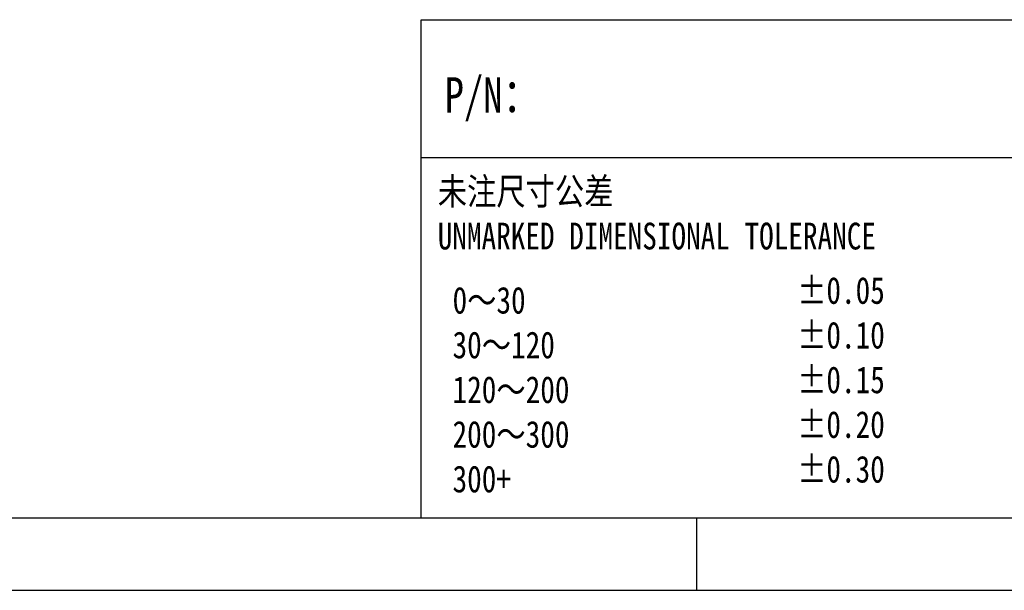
# Model space of a CAD drawing. Extents: x 695 to 3294, y -288 to 575.
# Tile 13 of 83: x 1115 to 1408, y -288 to -118. Entities that reach past the tile are written whole.
import ezdxf

# ---------------------------------------------------------------- set-up
doc = ezdxf.new("R2010")
doc.units = 0
doc.header["$LTSCALE"] = 16.335
doc.layers.add('细实线', color=7, linetype='CONTINUOUS', lineweight=15)
doc.styles.get("Standard").update_dxf_attribs({"font": 'txt', "width": 0.8})

msp = doc.modelspace()

# ---------------------------------------------------------------- linework, layer by layer
at = {"layer": '细实线', "color": 6, "lineweight": 30}
for p, q in [((1234.673, -266.75), (1234.673, -118.14)), ((1234.673, -118.14), (1917.042, -118.14)), ((1234.673, -159.285), (1917.042, -159.285)), ((716.365, -266.75), (1917.042, -266.75)), ((1316.704, -266.75), (1316.704, -288.433)), ((694.682, -288.433), (1938.725, -288.433))]:
    msp.add_line(p, q, dxfattribs=at)

# ---------------------------------------------------------------- texts
at = {"layer": '细实线', "color": 6, "lineweight": 30, "attachment_point": 1}
for s, insert, char_height, width in [('{\\fSimSun|b0|i0|c0|p2;P/N\\fSimSun|b0|i0|c134|p2;：}', (1241.688, -135.308), 10.56, 106.40743), ('{\\fSimSun|b0|i0|c134|p2;未注尺寸公差 \\PUNMARKED DIMENSIONAL TOLERANCE}', (1239.629, -165.373), 8, 214.43721), ('{\\fSimSun|b0|i0|c134|p2;%%P0.05\\P%%P0.10\\P%%P0.15\\P%%P0.20\\P%%P0.30}', (1346.76, -194.936), 8, 106.40743), ('{\\fSimSun|b0|i0|c134|p2;0～30    \\P30～120   \\P120～200  \\P200～300  \\P300+}', (1244.042, -197.854), 8, 106.40743)]:
    msp.add_mtext(s, dxfattribs=dict(at, insert=insert, char_height=char_height, width=width))

doc.saveas('drawing.dxf')
